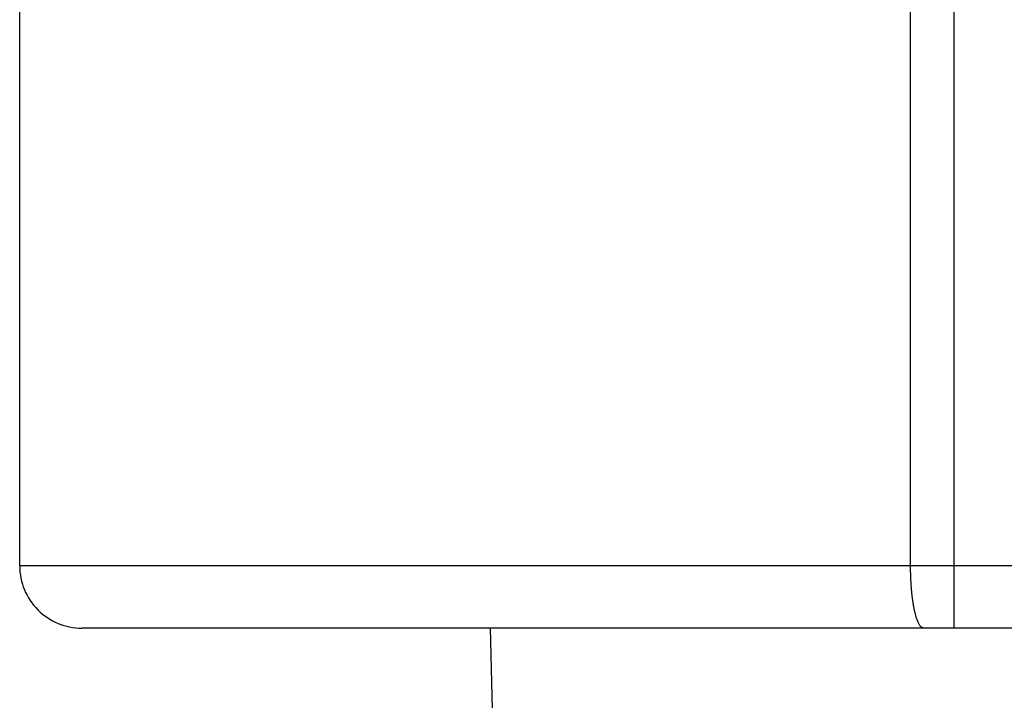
# Model space of a CAD drawing. Header units: millimetres. Extents: x 0 to 1300, y 0 to 891.
# Tile 48 of 141: x 190.05 to 194.8, y 558.69 to 561.98. Entities that reach past the tile are written whole.
import ezdxf

# ---------------------------------------------------------------- set-up
doc = ezdxf.new("R2010")
doc.units = ezdxf.units.MM
doc.header["$LTSCALE"] = 0.547069
doc.layers.add('NoLayerName_001', color=7, linetype='Continuous')

msp = doc.modelspace()

# ---------------------------------------------------------------- linework, layer by layer
at = {"layer": 'NoLayerName_001', "color": 60, "linetype": 'Continuous', "lineweight": 25}
for p, q in [((194.3511, 559.3413), (194.3511, 569.9575)), ((194.5619, 559.0413), (194.5619, 569.9527)), ((190.05, 559.3413), (190.05, 562.1962)), ((200.95, 559.3413), (190.05, 559.3413)), ((200.65, 559.0413), (190.35, 559.0413))]:
    msp.add_line(p, q, dxfattribs=at)
at = {"layer": 'NoLayerName_001', "color": 7, "linetype": 'Continuous', "lineweight": 25}
msp.add_line((192.3214, 559.0413), (193.0003, 533.1123), dxfattribs=at)
at = {"layer": 'NoLayerName_001', "color": 60, "linetype": 'Continuous', "lineweight": 25}
msp.add_arc((190.35, 559.3413), 0.3, 180, 270.0001, dxfattribs=at)
for points, knots in [([(194.3542, 559.2494), (194.354, 559.2513), (194.3538, 559.2551), (194.3534, 559.2609), (194.3531, 559.2666), (194.3528, 559.2723), (194.3525, 559.2781), (194.3523, 559.2838), (194.3521, 559.2896), (194.3519, 559.2953), (194.3517, 559.3011), (194.3515, 559.3068), (194.3514, 559.3125), (194.3513, 559.3183), (194.3512, 559.324), (194.3512, 559.3298), (194.3511, 559.3355), (194.3511, 559.3394), (194.3511, 559.3413)], [0, 0, 0, 0, 0.00574695, 0.01149394, 0.01724097, 0.02298804, 0.02873515, 0.03448226, 0.04022938, 0.04597648, 0.05172356, 0.0574706, 0.0632176, 0.06896455, 0.07471142, 0.08045821, 0.0862049, 0.09195146, 0.09195146, 0.09195146, 0.09195146]), ([(194.4144, 559.0413), (194.4125, 559.0417), (194.4085, 559.0421), (194.4036, 559.0455), (194.3994, 559.0495), (194.3959, 559.0542), (194.3929, 559.059), (194.3901, 559.0641), (194.3876, 559.0693), (194.3853, 559.0746), (194.3832, 559.0799), (194.3813, 559.0853), (194.3795, 559.0908), (194.3778, 559.0963), (194.3762, 559.1018), (194.3747, 559.1074), (194.3733, 559.113), (194.372, 559.1185), (194.3707, 559.1241), (194.3695, 559.1298), (194.3683, 559.1354), (194.3672, 559.141), (194.3662, 559.1467), (194.3652, 559.1524), (194.3643, 559.158), (194.3634, 559.1637), (194.3625, 559.1694), (194.3617, 559.1751), (194.3609, 559.1808), (194.3602, 559.1865), (194.3595, 559.1922), (194.3588, 559.1979), (194.3582, 559.2036), (194.3576, 559.2093), (194.357, 559.215), (194.3564, 559.2207), (194.3559, 559.2265), (194.3554, 559.2322), (194.355, 559.2379), (194.3545, 559.2437), (194.3543, 559.2475), (194.3542, 559.2494)], [0, 0, 0, 0, 0.0057318, 0.0116722, 0.0175311, 0.0232493, 0.0289872, 0.0347483, 0.0405043, 0.0462552, 0.0520066, 0.0577603, 0.0635149, 0.0692673, 0.0750173, 0.0807658, 0.0865136, 0.0922612, 0.0980087, 0.1037562, 0.1095034, 0.1152506, 0.120998, 0.1267455, 0.1324933, 0.1382412, 0.1439892, 0.1497371, 0.1554846, 0.161232, 0.1669792, 0.1727263, 0.1784734, 0.1842204, 0.1899675, 0.1957145, 0.2014615, 0.2072085, 0.2129554, 0.2187023, 0.2244492, 0.2244492, 0.2244492, 0.2244492])]:
    msp.add_open_spline(points, degree=3, knots=knots, dxfattribs=at)

doc.saveas('drawing.dxf')
